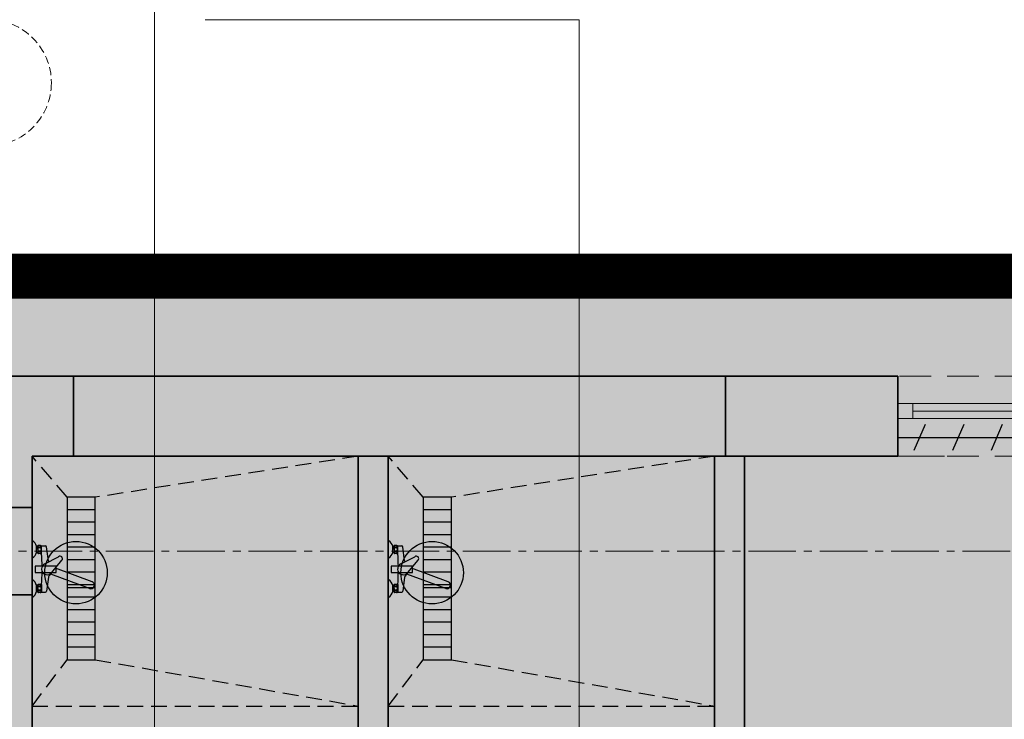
# Model space of a CAD drawing. Header units: millimetres. Extents: x -9409 to -3369, y -15007 to -6597.
# Tile 36 of 132: x -8860 to -8466, y -11678 to -11398. Entities that reach past the tile are written whole.
import ezdxf

# ---------------------------------------------------------------- set-up
doc = ezdxf.new("R2010")
doc.units = ezdxf.units.MM
for name, pattern in [('ACAD_ISO02W100', [15, 12, -3]), ('CACHE2', [4.7625, 3.175, -1.5875]), ('CENTER2', [28.575, 19.05, -3.175, 3.175, -3.175]), ('CONTINU', [0]), ('DASHED', [19.05, 12.7, -6.35]), ('DASHED2', [0.375, 0.25, -0.125]), ('HIDDEN2', [4.7625, 3.175, -1.5875]), ('TRATTEGGIATA2', [9.525, 6.35, -3.175])]:
    doc.linetypes.add(name, pattern=pattern)
for name, color, linetype, lineweight, true_color in [('_rolety', 7, 'Continuous', 25, 0x21dec2), ('SQ_STOLARKA ISTNIEJĄCA', 7, 'Continuous', 9, 0x575757), ('SQ_Widok', 7, 'DASHED', 15, 0x474747)]:
    doc.layers.add(name, color=color, linetype=linetype, lineweight=lineweight, true_color=true_color)
for name, color, linetype, lineweight in [('A-AREA-____-IDEN', 81, 'Continuous', 5), ('SQ_HATCH', 140, 'Continuous', 13), ('SQ_ISTN.Ściany', 140, 'Continuous', 35), ('SQ_Osie', 220, 'CENTER2', 9), ('SQ_PROJ.Ściany', 7, 'Continuous', 35), ('SQ_TECHNOLOGIA', 251, 'Continuous', 9), ('SQ_ZAKRES_OPRACOWANIA', 7, 'ACAD_ISO02W100', 20), ('WYPOSAŻENIE WBUDOWANE', 11, 'Continuous', 25)]:
    doc.layers.add(name, color=color, linetype=linetype, lineweight=lineweight)

# ---------------------------------------------------------------- blocks, each defined once
blk = doc.blocks.new('osie bud A')
at = {"layer": 'SQ_ISTN.Ściany', "lineweight": 5}
h = blk.add_hatch(dxfattribs=at)
h.set_pattern_fill('JIS_STN_1E', color=256, scale=10)
h.set_pattern_definition([(45, (46210.293, 23121.439), (-7.071068, 7.071068), []), (45, (46217.343, 23121.439), (-7.071068, 7.071068), [10, -5])])
h.paths.add_polyline_path([(25436.8, 18313.95), (25471.8, 18313.95), (25471.8, 18278.95), (25436.8, 18278.95)])
h.paths.add_polyline_path([(25436.8, 18613.95), (25471.8, 18613.95), (25471.8, 18578.95), (25436.8, 18578.95)])
h.paths.add_polyline_path([(25436.8, 19153.95), (25471.8, 19153.95), (25471.8, 19118.95), (25436.8, 19118.95)])
h.paths.add_polyline_path([(24776.8, 19153.95), (24811.8, 19153.95), (24811.8, 19118.95), (24776.8, 19118.95)])
h.paths.add_polyline_path([(24116.8, 19153.95), (24151.8, 19153.95), (24151.8, 19118.95), (24116.8, 19118.95)])
h.paths.add_polyline_path([(23456.8, 19153.95), (23491.8, 19153.95), (23491.8, 19118.95), (23456.8, 19118.95)])
h.paths.add_polyline_path([(23456.8, 18613.95), (23491.8, 18613.95), (23491.8, 18578.95), (23456.8, 18578.95)])
h.paths.add_polyline_path([(23456.8, 18313.95), (23491.8, 18313.95), (23491.8, 18278.95), (23456.8, 18278.95)])
h.paths.add_polyline_path([(23456.8, 17776.95), (23491.8, 17776.95), (23491.8, 17741.95), (23456.8, 17741.95)])
h.paths.add_polyline_path([(24116.8, 17776.95), (24151.8, 17776.95), (24151.8, 17741.95), (24116.8, 17741.95)])
h.paths.add_polyline_path([(24776.8, 17776.95), (24811.8, 17776.95), (24811.8, 17741.95), (24776.8, 17741.95)])
h.paths.add_polyline_path([(25436.8, 17776.95), (25471.8, 17776.95), (25471.8, 17741.95), (25436.8, 17741.95)])
h.paths.add_polyline_path([(24776.8, 18313.95), (24811.8, 18313.95), (24811.8, 18278.95), (24776.8, 18278.95)])
h.paths.add_polyline_path([(24776.8, 18613.95), (24811.8, 18613.95), (24811.8, 18578.95), (24776.8, 18578.95)])
h.paths.add_polyline_path([(24116.8, 18613.95), (24151.8, 18613.95), (24151.8, 18578.95), (24116.8, 18578.95)])
h.paths.add_polyline_path([(23156.8, 18313.95), (23191.8, 18313.95), (23191.8, 18278.95), (23156.8, 18278.95)])
h.paths.add_polyline_path([(24116.8, 18313.95), (24151.8, 18313.95), (24151.8, 18278.95), (24116.8, 18278.95)])
at = {"layer": 'SQ_ISTN.Ściany'}
blk.add_lwpolyline([(25436.8, 17776.95), (25471.8, 17776.95), (25471.8, 17741.95), (25436.8, 17741.95)], close=True, dxfattribs=at)
at = {"layer": 'SQ_Osie'}
blk.add_line((22587.87, 17759.45), (25598.18, 17759.45), dxfattribs=at)
at = {"layer": 'SQ_Osie', "linetype": 'ByBlock'}
blk.add_circle((25454.3, 17572.07), 25.25, dxfattribs=at)
blk = doc.blocks.new('stan projektowany')
at = {"layer": 'SQ_HATCH'}
h = blk.add_hatch(dxfattribs=at)
h.set_pattern_fill('ANGLE')
h.set_pattern_definition([(0, (-10464.962, 6233.929), (0, 6.985), [5.08, -1.905]), (90, (-10464.962, 6233.929), (-6.985, 4e-16), [5.08, -1.905])])
h.paths.add_polyline_path([(-15233.14, 8198.65), (-15198.14, 8198.65), (-15176.65, 8198.65), (-15176.65, 8216.15), (-15144.65, 8216.15), (-15144.65, 8147.15), (-15144.65, 7886.15), (-15144.65, 7837.15), (-15144.65, 7734.77), (-15104.65, 7734.77), (-15104.65, 10535.59), (-15737.65, 10535.59), (-15737.65, 10615.59), (-15789.65, 10615.59), (-16075.65, 10615.59), (-16075.65, 9587.27), (-16120.11, 9587.27), (-16120.11, 9436.61), (-16071.65, 9436.61), (-16071.65, 9307.59), (-16259.65, 9307.59), (-16259.65, 8898.65), (-16704.65, 8898.65), (-16704.65, 7768.15), (-16704.65, 7751.82), (-16685.57, 7751.82), (-16685.57, 7130.61), (-16718.15, 7131.63), (-16718.15, 7178.15), (-16999.65, 7178.15), (-16999.65, 7808.15), (-19394.65, 7808.15), (-19394.65, 6211.23), (-19462.48, 6211.23), (-19462.48, 5925.46), (-18509.26, 5925.46), (-18509.26, 6211.23), (-17103.03, 6223.02), (-17103.03, 5881.49), (-15104.65, 5873.27), (-15104.65, 7734.77), (-15144.65, 7734.77), (-15144.65, 7707.15), (-15176.65, 7707.15), (-15176.65, 7706.65), (-15176.65, 7706.65), (-15259.89, 7706.65), (-15259.87, 7706.75), (-15259.87, 7707.15), (-15292.71, 7707.15), (-15292.71, 7696.65), (-15292.7, 7696.65), (-15292.71, 7706.65), (-15297.71, 7706.65), (-15297.7, 7699.45, 0.414214), (-15297.4, 7699.15), (-15296.5, 7699.15, -0.414214), (-15296.2, 7698.85), (-15296.2, 7696.95, 0.527766), (-15295.86, 7696.59, -0.450501), (-15295.27, 7696.07, -0.414104), (-15295.79, 7695.54), (-15295.07, 7695.5), (-15295.79, 7695.54, -0.414323), (-15296.32, 7696.07, -0.409171), (-15295.87, 7696.65, -0.450389), (-15296.2, 7696.95), (-15296.2, 7698.85, 0.414214), (-15296.5, 7699.15), (-15297.4, 7699.15, -0.414214), (-15297.7, 7699.45), (-15297.71, 7706.65), (-15292.71, 7706.65), (-15292.71, 7707.15), (-15259.87, 7707.15), (-15259.87, 7734.77), (-15473.3, 7734.77), (-15473.3, 7771.14, -0.414214), (-15477.3, 7775.14, -1), (-15469.3, 7775.14, -0.414214), (-15473.3, 7771.14), (-15473.3, 7749.3), (-15457.7, 7749.3), (-15457.7, 7760.15), (-15457.96, 7760.19), (-15457.96, 7773.87), (-15457.96, 7787.54), (-15457.7, 7799.3), (-15457.7, 7787.58), (-15431.62, 7791.36, -0.038172), (-15427.99, 7791.64, -0.032853), (-15424.84, 7791.44, -0.057631), (-15419.72, 7790.17, -0.057695), (-15415.53, 7788.02, -0.068919), (-15411.87, 7784.77, -0.070278), (-15409.44, 7780.92, -0.066142), (-15408.18, 7776.69, -0.045653), (-15407.94, 7773.2, -0.032968), (-15408.15, 7770.68, -0.068737), (-15409.44, 7766.28, -0.070278), (-15411.87, 7762.43, -0.068919), (-15415.53, 7759.18, -0.057695), (-15419.72, 7757.03, -0.057631), (-15424.84, 7755.76, -0.032853), (-15427.99, 7755.56, -0.033182), (-15431.15, 7755.77), (-15457.7, 7760.15), (-15457.7, 7749.3), (-15473.3, 7749.3), (-15473.3, 7734.77), (-15259.87, 7734.77), (-15259.87, 7837.15), (-15259.9, 7837.15), (-15259.87, 7837.13), (-15176.65, 7837.15), (-15176.65, 7734.77), (-15144.65, 7734.77), (-15144.65, 7837.15), (-15144.65, 7886.15), (-15176.65, 7886.15), (-15176.65, 8147.15), (-15176.65, 8163.65), (-15198.14, 8163.65), (-15233.14, 8163.65)])
at = {"layer": 'SQ_HATCH', "linetype": 'ByBlock', "true_color": 0x939598}
for points in [[(-19042.11, 7768.15), (-19303.11, 7768.15), (-19303.11, 7736.15), (-19046.52, 7736.15), (-19046.52, 7736.15), (-19042.11, 7736.15)], [(-19172.16, 7398.45), (-19177.1, 7398.45), (-19177.1, 7736.15), (-19189.11, 7736.15), (-19189.11, 7398.45), (-19194.17, 7398.45), (-19194.17, 7386.45), (-19172.16, 7386.45)], [(-19034.52, 7736.15), (-19034.52, 7390.95), (-18998.1, 7390.95), (-18998.1, 7378.94), (-19034.52, 7378.95), (-19034.52, 7348.15), (-19046.52, 7348.15), (-19046.52, 7386.48), (-19072.16, 7386.48), (-19072.16, 7398.48), (-19046.52, 7398.48), (-19046.52, 7736.15)]]:
    blk.add_hatch(color=252, dxfattribs=at).paths.add_polyline_path(points)
at = {"layer": 'SQ_ISTN.Ściany'}
for p, q in [((-19303.11, 7768.15), (-19372.11, 7768.15)), ((-19155.26, 7768.15), (-19155.26, 7768.15)), ((-19143.26, 7768.15), (-19143.26, 7768.15)), ((-18973.11, 7736.15), (-18973.11, 7768.15)), ((-19303.11, 7736.15), (-19319.65, 7736.15)), ((-19319.65, 7736.15), (-19319.65, 7178.65)), ((-18973.11, 7736.15), (-19046.52, 7736.15))]:
    blk.add_line(p, q, dxfattribs=at)
blk.add_lwpolyline([(-18973.11, 7768.15), (-19042.11, 7768.15)], dxfattribs=at)
at = {"layer": 'SQ_PROJ.Ściany'}
for p, q in [((-19189.11, 7398.45), (-19189.11, 7736.15)), ((-19177.1, 7398.45), (-19177.1, 7736.15))]:
    blk.add_line(p, q, dxfattribs=at)
blk.add_lwpolyline([(-19042.11, 7736.15), (-19303.11, 7736.15), (-19303.11, 7768.15), (-19042.11, 7768.15)], close=True, dxfattribs=at)
blk.add_lwpolyline([(-19034.52, 7736.15), (-19034.52, 7390.95), (-18998.1, 7390.95), (-18998.1, 7378.94), (-19034.52, 7378.95), (-19034.52, 7348.15), (-19046.52, 7348.15), (-19046.52, 7386.48), (-19072.16, 7386.48), (-19072.16, 7398.48), (-19046.52, 7398.48), (-19046.52, 7736.15), (-19034.52, 7736.15)], dxfattribs=at)
at = {"layer": 'SQ_STOLARKA ISTNIEJĄCA', "lineweight": 13}
for p, q in [((-18967.11, 7757.15), (-18718.11, 7757.15)), ((-18967.11, 7754.15), (-18718.11, 7754.15)), ((-18967.11, 7751.15), (-18718.11, 7751.15))]:
    blk.add_line(p, q, dxfattribs=at)
blk.add_lwpolyline([(-18967.11, 7757.15), (-18967.11, 7751.15), (-18973.11, 7751.15), (-18973.11, 7757.15)], close=True, dxfattribs=at)
at = {"layer": 'SQ_Widok'}
for points in [[(-18712.11, 7768.15), (-18973.11, 7768.15)], [(-18712.11, 7736.15), (-18973.11, 7736.15)]]:
    blk.add_lwpolyline(points, dxfattribs=at)
at = {"layer": 'SQ_ZAKRES_OPRACOWANIA', "color": 251, "linetype": 'DASHED2', "ltscale": 100, "true_color": 0x636466, "const_width": 18}
blk.add_lwpolyline([(-15104.65, 10541.71), (-15104.65, 7946.16), (-14458.39, 7942.46), (-14458.39, 5881.49), (-17103.03, 5881.49), (-17103.03, 6223.02), (-18509.26, 6211.23), (-18509.26, 5925.46), (-19462.48, 5925.46), (-19462.48, 6211.23), (-19394.65, 6211.23), (-19394.65, 7808.15), (-16999.65, 7808.15), (-16999.65, 7178.15), (-16704.65, 7178.15), (-16704.65, 7768.15), (-16704.65, 8898.65), (-16259.65, 8898.65), (-16259.65, 9307.59), (-16071.65, 9307.59), (-16071.65, 9436.61)], dxfattribs=at)
at = {"layer": 'SQ_Osie', "linetype": 'CACHE2', "ltscale": 5, "rotation": 180}
blk.add_blockref('osie bud A', (6117.15, 25457.6), dxfattribs=at)
blk = doc.blocks.new('*U214')
at = {"layer": '_rolety', "linetype": 'CONTINU', "lineweight": 25, "ltscale": 0.8}
blk.add_lwpolyline([(2.88, -5.15), (7.32, 5.15)], dxfattribs=at)
blk = doc.blocks.new('*U215')
at = {"layer": '_rolety', "color": 0, "linetype": 'ByBlock', "lineweight": -2, "transparency": 16777216, "rotation": 270}
for p in [(-6866.07, -11540.43), (-6866.07, -11555.88), (-6866.07, -11571.33), (-6866.07, -11586.79), (-6866.07, -11602.24), (-6866.07, -11617.69), (-6866.07, -11633.15), (-6866.07, -11648.6), (-6866.07, -11664.05), (-6866.07, -11679.5), (-6866.07, -11694.96), (-6866.07, -11710.41), (-6866.07, -11725.86), (-6866.07, -11741.32), (-6866.07, -11756.77), (-6866.07, -11772.22), (-6866.07, -11787.67)]:
    blk.add_blockref('*U214', p, dxfattribs=at)

msp = doc.modelspace()

# ---------------------------------------------------------------- hatches: boundary and pattern name
at = {"layer": 'SQ_HATCH'}
h = msp.add_hatch(dxfattribs=at)
h.set_pattern_fill('ANGLE')
h.set_pattern_definition([(0, (0, -13074.651), (0, 6.985), [5.08, -1.905]), (90, (0, -13074.651), (-6.985, 4e-16), [5.08, -1.905])])
h.paths.add_polyline_path([(-4768.17, -11109.93), (-4733.17, -11109.93), (-4711.69, -11109.93), (-4711.69, -11092.43), (-4679.69, -11092.43), (-4679.69, -11161.43), (-4679.69, -11422.43), (-4679.69, -11471.43), (-4679.69, -11573.81), (-4639.69, -11573.81), (-4639.69, -8772.99), (-5272.69, -8772.99), (-5272.69, -8692.99), (-5324.69, -8692.99), (-5610.69, -8692.99), (-5610.69, -9721.31), (-5655.15, -9721.31), (-5655.15, -9871.97), (-5606.69, -9871.97), (-5606.69, -10000.99), (-5794.69, -10000.99), (-5794.69, -10409.93), (-6239.69, -10409.93), (-6239.69, -11540.43), (-6239.69, -11556.76), (-6220.6, -11556.76), (-6220.6, -12177.97), (-6253.19, -12176.95), (-6253.19, -12130.43), (-6534.69, -12130.43), (-6534.69, -11500.43), (-8929.69, -11500.43), (-8929.69, -13097.35), (-8997.52, -13097.35), (-8997.52, -13383.12), (-8044.3, -13383.12), (-8044.3, -13097.35), (-6638.07, -13085.56), (-6638.07, -13427.09), (-4639.69, -13435.31), (-4639.69, -11573.81), (-4679.69, -11573.81), (-4679.69, -11601.43), (-4711.69, -11601.43), (-4711.69, -11601.93), (-4711.69, -11601.93), (-4794.93, -11601.93), (-4794.91, -11601.83), (-4794.91, -11601.43), (-4827.74, -11601.43), (-4827.74, -11611.93), (-4827.74, -11611.93), (-4827.74, -11601.93), (-4832.74, -11601.93), (-4832.74, -11609.13, 0.414214), (-4832.44, -11609.43), (-4831.54, -11609.43, -0.414214), (-4831.24, -11609.73), (-4831.24, -11611.63, 0.527766), (-4830.9, -11611.99, -0.450501), (-4830.3, -11612.51, -0.414104), (-4830.83, -11613.04), (-4830.11, -11613.08), (-4830.83, -11613.04, -0.414323), (-4831.36, -11612.51, -0.409171), (-4830.9, -11611.93, -0.450389), (-4831.24, -11611.63), (-4831.24, -11609.73, 0.414214), (-4831.54, -11609.43), (-4832.44, -11609.43, -0.414214), (-4832.74, -11609.13), (-4832.74, -11601.93), (-4827.74, -11601.93), (-4827.74, -11601.43), (-4794.91, -11601.43), (-4794.91, -11573.81), (-5008.34, -11573.81), (-5008.34, -11537.44, -0.414214), (-5012.34, -11533.44, -1), (-5004.34, -11533.44, -0.414214), (-5008.34, -11537.44), (-5008.34, -11559.28), (-4992.74, -11559.28), (-4992.74, -11548.43), (-4992.99, -11548.39), (-4992.99, -11534.71), (-4992.99, -11521.04), (-4992.74, -11509.28), (-4992.74, -11521), (-4966.66, -11517.22, -0.038172), (-4963.03, -11516.94, -0.032853), (-4959.88, -11517.14, -0.057631), (-4954.76, -11518.41, -0.057695), (-4950.57, -11520.56, -0.068919), (-4946.91, -11523.81, -0.070278), (-4944.47, -11527.66, -0.066142), (-4943.21, -11531.89, -0.045653), (-4942.98, -11535.38, -0.032968), (-4943.19, -11537.9, -0.068737), (-4944.47, -11542.3, -0.070278), (-4946.91, -11546.15, -0.068919), (-4950.57, -11549.4, -0.057695), (-4954.76, -11551.55, -0.057631), (-4959.88, -11552.82, -0.032853), (-4963.03, -11553.02, -0.033182), (-4966.19, -11552.81), (-4992.74, -11548.43), (-4992.74, -11559.28), (-5008.34, -11559.28), (-5008.34, -11573.81), (-4794.91, -11573.81), (-4794.91, -11471.43), (-4794.93, -11471.43), (-4794.91, -11471.45), (-4711.69, -11471.43), (-4711.69, -11573.81), (-4679.69, -11573.81), (-4679.69, -11471.43), (-4679.69, -11422.43), (-4711.69, -11422.43), (-4711.69, -11161.43), (-4711.69, -11144.93), (-4733.17, -11144.93), (-4768.17, -11144.93)])

# ---------------------------------------------------------------- linework, layer by layer
at = {"layer": '_rolety', "linetype": 'CONTINU', "lineweight": 25, "ltscale": 0.8}
msp.add_lwpolyline([(-8508.15, -11564.96), (-8247.15, -11564.96)], dxfattribs=at)
at = {"layer": 'A-AREA-____-IDEN'}
for p, q in [((-8805.65, -12093.59), (-8805.65, -10902.34)), ((-8785.4, -11397.8), (-8635.76, -11397.8)), ((-8635.76, -11397.8), (-8635.76, -11859.31))]:
    msp.add_line(p, q, dxfattribs=at)
at = {"layer": 'SQ_TECHNOLOGIA', "linetype": 'HIDDEN2', "ltscale": 3}
msp.add_line((-8527.56, -11572.43), (-8487.56, -11572.43), dxfattribs=at)
at = {"layer": 'WYPOSAŻENIE WBUDOWANE', "linetype": 'TRATTEGGIATA2'}
for p, q in [((-8840.65, -11588.89), (-8854.69, -11572.42)), ((-8724.11, -11572.42), (-8829.4, -11588.89)), ((-8698.1, -11588.89), (-8712.14, -11572.42)), ((-8581.56, -11572.42), (-8686.85, -11588.89)), ((-8854.69, -11672.42), (-8840.65, -11653.89)), ((-8829.4, -11653.89), (-8724.11, -11672.42)), ((-8712.14, -11672.42), (-8698.1, -11653.89)), ((-8686.85, -11653.89), (-8581.56, -11672.42))]:
    msp.add_line(p, q, dxfattribs=at)
at = {"layer": 'WYPOSAŻENIE WBUDOWANE', "linetype": 'ByBlock'}
for p, q in [((-8829.4, -11588.89), (-8840.65, -11588.89)), ((-8686.85, -11588.89), (-8698.1, -11588.89)), ((-8829.4, -11593.89), (-8840.65, -11593.89)), ((-8686.85, -11593.89), (-8698.1, -11593.89)), ((-8829.4, -11598.89), (-8840.65, -11598.89)), ((-8686.85, -11598.89), (-8698.1, -11598.89)), ((-8829.4, -11603.89), (-8840.65, -11603.89)), ((-8829.4, -11603.89), (-8840.65, -11603.89)), ((-8686.85, -11603.89), (-8698.1, -11603.89)), ((-8686.85, -11603.89), (-8698.1, -11603.89)), ((-8852.37, -11608.47), (-8852.89, -11608.47)), ((-8852.89, -11611.11), (-8852.89, -11608.47)), ((-8852.89, -11608.54), (-8852.37, -11608.54)), ((-8852.37, -11609.79), (-8852.37, -11608.29)), ((-8852.37, -11608.47), (-8852.37, -11609.79)), ((-8851.27, -11608.14), (-8852.14, -11608.14)), ((-8851.37, -11608.83), (-8852.14, -11608.83)), ((-8851.37, -11609.1), (-8852.14, -11609.1)), ((-8850.85, -11608.35), (-8849.25, -11608.35)), ((-8850.85, -11611.45), (-8850.85, -11608.35)), ((-8848.15, -11614.26), (-8848.85, -11608.71)), ((-8829.4, -11608.89), (-8840.65, -11608.89)), ((-8709.82, -11608.47), (-8710.34, -11608.47)), ((-8710.34, -11611.11), (-8710.34, -11608.47)), ((-8710.34, -11608.54), (-8709.82, -11608.54)), ((-8709.82, -11609.79), (-8709.82, -11608.29)), ((-8709.82, -11608.47), (-8709.82, -11609.79)), ((-8708.72, -11608.14), (-8709.58, -11608.14)), ((-8708.82, -11608.83), (-8709.58, -11608.83)), ((-8708.82, -11609.1), (-8709.58, -11609.1)), ((-8708.3, -11608.35), (-8706.7, -11608.35)), ((-8708.3, -11611.45), (-8708.3, -11608.35)), ((-8705.6, -11614.26), (-8706.29, -11608.71)), ((-8686.85, -11608.89), (-8698.1, -11608.89)), ((-8852.89, -11611.03), (-8852.37, -11611.03)), ((-8852.37, -11611.11), (-8852.89, -11611.11)), ((-8852.37, -11609.79), (-8852.37, -11611.29)), ((-8851.37, -11610.47), (-8852.14, -11610.47)), ((-8851.37, -11610.74), (-8852.14, -11610.74)), ((-8851.27, -11611.43), (-8852.14, -11611.43)), ((-8849.63, -11615.55), (-8844.07, -11612.69)), ((-8710.34, -11611.03), (-8709.82, -11611.03)), ((-8709.82, -11611.11), (-8710.34, -11611.11)), ((-8709.82, -11609.79), (-8709.82, -11611.29)), ((-8708.82, -11610.47), (-8709.58, -11610.47)), ((-8708.82, -11610.74), (-8709.58, -11610.74)), ((-8708.72, -11611.43), (-8709.58, -11611.43)), ((-8707.08, -11615.55), (-8701.52, -11612.69)), ((-8846.78, -11618.99), (-8842.74, -11614.08)), ((-8829.4, -11613.89), (-8840.65, -11613.89)), ((-8704.23, -11618.99), (-8700.19, -11614.08)), ((-8686.85, -11613.89), (-8698.1, -11613.89)), ((-8848.15, -11620.92), (-8848.85, -11626.48)), ((-8831.68, -11625.39), (-8847.21, -11619.63)), ((-8830.68, -11622.71), (-8845.36, -11617.27)), ((-8829.4, -11618.89), (-8840.65, -11618.89)), ((-8829.4, -11618.89), (-8840.65, -11618.89)), ((-8705.6, -11620.92), (-8706.29, -11626.48)), ((-8689.13, -11625.39), (-8704.65, -11619.63)), ((-8688.13, -11622.71), (-8702.81, -11617.27)), ((-8686.85, -11618.89), (-8698.1, -11618.89)), ((-8686.85, -11618.89), (-8698.1, -11618.89)), ((-8852.37, -11624.07), (-8852.89, -11624.07)), ((-8852.89, -11626.72), (-8852.89, -11624.08)), ((-8852.89, -11624.15), (-8852.37, -11624.15)), ((-8852.37, -11625.39), (-8852.37, -11623.89)), ((-8851.27, -11623.75), (-8852.14, -11623.75)), ((-8851.37, -11624.44), (-8852.14, -11624.44)), ((-8851.37, -11624.71), (-8852.14, -11624.71)), ((-8850.85, -11623.73), (-8850.85, -11626.83)), ((-8829.4, -11623.89), (-8840.65, -11623.89)), ((-8709.82, -11624.07), (-8710.34, -11624.07)), ((-8710.34, -11626.72), (-8710.34, -11624.08)), ((-8710.34, -11624.15), (-8709.82, -11624.15)), ((-8709.82, -11625.39), (-8709.82, -11623.89)), ((-8708.72, -11623.75), (-8709.58, -11623.75)), ((-8708.82, -11624.44), (-8709.58, -11624.44)), ((-8708.82, -11624.71), (-8709.58, -11624.71)), ((-8708.3, -11623.73), (-8708.3, -11626.83)), ((-8686.85, -11623.89), (-8698.1, -11623.89)), ((-8852.89, -11626.64), (-8852.37, -11626.64)), ((-8852.37, -11626.71), (-8852.89, -11626.71)), ((-8852.37, -11626.71), (-8852.37, -11625.39)), ((-8852.37, -11625.39), (-8852.37, -11626.89)), ((-8851.37, -11626.08), (-8852.14, -11626.08)), ((-8851.37, -11626.35), (-8852.14, -11626.35)), ((-8851.27, -11627.04), (-8852.14, -11627.04)), ((-8850.85, -11626.83), (-8849.25, -11626.83)), ((-8829.4, -11625.13), (-8840.65, -11625.13)), ((-8710.34, -11626.64), (-8709.82, -11626.64)), ((-8709.82, -11626.71), (-8710.34, -11626.71)), ((-8709.82, -11626.71), (-8709.82, -11625.39)), ((-8709.82, -11625.39), (-8709.82, -11626.89)), ((-8708.82, -11626.08), (-8709.58, -11626.08)), ((-8708.82, -11626.35), (-8709.58, -11626.35)), ((-8708.72, -11627.04), (-8709.58, -11627.04)), ((-8708.3, -11626.83), (-8706.7, -11626.83)), ((-8686.85, -11625.13), (-8698.1, -11625.13)), ((-8829.4, -11628.89), (-8840.65, -11628.89)), ((-8686.85, -11628.89), (-8698.1, -11628.89)), ((-8829.4, -11633.89), (-8840.65, -11633.89)), ((-8686.85, -11633.89), (-8698.1, -11633.89)), ((-8829.4, -11638.89), (-8840.65, -11638.89)), ((-8686.85, -11638.89), (-8698.1, -11638.89)), ((-8829.4, -11643.89), (-8840.65, -11643.89)), ((-8686.85, -11643.89), (-8698.1, -11643.89)), ((-8829.4, -11648.89), (-8840.65, -11648.89)), ((-8686.85, -11648.89), (-8698.1, -11648.89))]:
    msp.add_line(p, q, dxfattribs=at)
at = {"layer": 'WYPOSAŻENIE WBUDOWANE', "linetype": 'TRATTEGGIATA2'}
for points in [[(-8724.11, -11672.42), (-8724.11, -11572.42), (-8854.69, -11572.42), (-8854.69, -11672.42)], [(-8581.56, -11672.42), (-8581.56, -11572.42), (-8712.14, -11572.42), (-8712.14, -11672.42)]]:
    msp.add_lwpolyline(points, close=True, dxfattribs=at)
at = {"layer": 'WYPOSAŻENIE WBUDOWANE', "linetype": 'ByBlock'}
for points in [[(-8829.4, -11588.89), (-8840.65, -11588.89), (-8840.65, -11653.89), (-8829.4, -11653.89)], [(-8686.85, -11588.89), (-8698.1, -11588.89), (-8698.1, -11653.89), (-8686.85, -11653.89)], [(-8844.97, -11619), (-8844.97, -11616.41), (-8853.45, -11616.41), (-8853.45, -11619)], [(-8702.42, -11619), (-8702.42, -11616.41), (-8710.9, -11616.41), (-8710.9, -11619)]]:
    msp.add_lwpolyline(points, close=True, dxfattribs=at)
for points in [[(-8852.37, -11609.79, -0.035258), (-8852.35, -11609.51, -0.047311), (-8852.3, -11609.3, -0.090494), (-8852.21, -11609.13, -0.223547), (-8852.14, -11609.1, -0.223547)], [(-8851.37, -11608.14, -0.09693), (-8851.24, -11608.17, -0.097831), (-8851.12, -11608.24, -0.099132), (-8851.05, -11608.36, -0.100073), (-8851.02, -11608.49, -0.100073), (-8851.05, -11608.62, -0.099132), (-8851.12, -11608.73, -0.097831), (-8851.24, -11608.81, -0.09693), (-8851.37, -11608.83, -0.09693)], [(-8851.37, -11609.1, -0.17248), (-8851.25, -11609.14, -0.104596), (-8851.12, -11609.3, -0.065841), (-8851.05, -11609.51, -0.051983), (-8851.02, -11609.79, -0.051983)], [(-8709.82, -11609.79, -0.035258), (-8709.8, -11609.51, -0.047311), (-8709.75, -11609.3, -0.090494), (-8709.66, -11609.13, -0.223547), (-8709.58, -11609.1, -0.223547)], [(-8708.82, -11608.14, -0.09693), (-8708.68, -11608.17, -0.097831), (-8708.57, -11608.24, -0.099132), (-8708.5, -11608.36, -0.100073), (-8708.47, -11608.49, -0.100073), (-8708.5, -11608.62, -0.099132), (-8708.57, -11608.73, -0.097831), (-8708.68, -11608.81, -0.09693), (-8708.82, -11608.83, -0.09693)], [(-8708.82, -11609.1, -0.17248), (-8708.7, -11609.14, -0.104596), (-8708.57, -11609.3, -0.065841), (-8708.5, -11609.51, -0.051983), (-8708.47, -11609.79, -0.051983)], [(-8852.37, -11609.79, 0.035258), (-8852.35, -11610.07, 0.047311), (-8852.3, -11610.27, 0.090494), (-8852.21, -11610.44, 0.223547), (-8852.14, -11610.47, 0.223547)], [(-8851.37, -11610.47, 0.17248), (-8851.25, -11610.43, 0.104596), (-8851.12, -11610.27, 0.065841), (-8851.05, -11610.07, 0.051983), (-8851.02, -11609.79, 0.051983)], [(-8851.37, -11611.43, 0.09693), (-8851.24, -11611.4, 0.097831), (-8851.12, -11611.33, 0.099132), (-8851.05, -11611.22, 0.100073), (-8851.02, -11611.09, 0.100073), (-8851.05, -11610.96, 0.099132), (-8851.12, -11610.84, 0.097831), (-8851.24, -11610.77, 0.09693), (-8851.37, -11610.74, 0.09693)], [(-8709.82, -11609.79, 0.035258), (-8709.8, -11610.07, 0.047311), (-8709.75, -11610.27, 0.090494), (-8709.66, -11610.44, 0.223547), (-8709.58, -11610.47, 0.223547)], [(-8708.82, -11610.47, 0.17248), (-8708.7, -11610.43, 0.104596), (-8708.57, -11610.27, 0.065841), (-8708.5, -11610.07, 0.051983), (-8708.47, -11609.79, 0.051983)], [(-8708.82, -11611.43, 0.09693), (-8708.68, -11611.4, 0.097831), (-8708.57, -11611.33, 0.099132), (-8708.5, -11611.22, 0.100073), (-8708.47, -11611.09, 0.100073), (-8708.5, -11610.96, 0.099132), (-8708.57, -11610.84, 0.097831), (-8708.68, -11610.77, 0.09693), (-8708.82, -11610.74, 0.09693)], [(-8852.37, -11625.39, -0.035258), (-8852.35, -11625.11, -0.047311), (-8852.3, -11624.91, -0.090494), (-8852.21, -11624.74, -0.223547), (-8852.14, -11624.71, -0.223547)], [(-8851.37, -11623.75, -0.09693), (-8851.24, -11623.78, -0.097831), (-8851.12, -11623.85, -0.099132), (-8851.05, -11623.96, -0.100073), (-8851.02, -11624.09, -0.100073), (-8851.05, -11624.23, -0.099132), (-8851.12, -11624.34, -0.097831), (-8851.24, -11624.41, -0.09693), (-8851.37, -11624.44, -0.09693)], [(-8851.37, -11624.71, -0.17248), (-8851.25, -11624.75, -0.104596), (-8851.12, -11624.91, -0.065841), (-8851.05, -11625.12, -0.051983), (-8851.02, -11625.39, -0.051983)], [(-8709.82, -11625.39, -0.035258), (-8709.8, -11625.11, -0.047311), (-8709.75, -11624.91, -0.090494), (-8709.66, -11624.74, -0.223547), (-8709.58, -11624.71, -0.223547)], [(-8708.82, -11623.75, -0.09693), (-8708.68, -11623.78, -0.097831), (-8708.57, -11623.85, -0.099132), (-8708.5, -11623.96, -0.100073), (-8708.47, -11624.09, -0.100073), (-8708.5, -11624.23, -0.099132), (-8708.57, -11624.34, -0.097831), (-8708.68, -11624.41, -0.09693), (-8708.82, -11624.44, -0.09693)], [(-8708.82, -11624.71, -0.17248), (-8708.7, -11624.75, -0.104596), (-8708.57, -11624.91, -0.065841), (-8708.5, -11625.12, -0.051983), (-8708.47, -11625.39, -0.051983)], [(-8852.37, -11625.39, 0.035258), (-8852.35, -11625.68, 0.047311), (-8852.3, -11625.88, 0.090494), (-8852.21, -11626.05, 0.223547), (-8852.14, -11626.08, 0.223547)], [(-8851.37, -11626.08, 0.17248), (-8851.25, -11626.04, 0.104596), (-8851.12, -11625.88, 0.065841), (-8851.05, -11625.67, 0.051983), (-8851.02, -11625.39, 0.051983)], [(-8851.37, -11627.04, 0.09693), (-8851.24, -11627.01, 0.097831), (-8851.12, -11626.94, 0.099132), (-8851.05, -11626.82, 0.100073), (-8851.02, -11626.69, 0.100073), (-8851.05, -11626.56, 0.099132), (-8851.12, -11626.45, 0.097831), (-8851.24, -11626.38, 0.09693), (-8851.37, -11626.35, 0.09693)], [(-8709.82, -11625.39, 0.035258), (-8709.8, -11625.68, 0.047311), (-8709.75, -11625.88, 0.090494), (-8709.66, -11626.05, 0.223547), (-8709.58, -11626.08, 0.223547)], [(-8708.82, -11626.08, 0.17248), (-8708.7, -11626.04, 0.104596), (-8708.57, -11625.88, 0.065841), (-8708.5, -11625.67, 0.051983), (-8708.47, -11625.39, 0.051983)], [(-8708.82, -11627.04, 0.09693), (-8708.68, -11627.01, 0.097831), (-8708.57, -11626.94, 0.099132), (-8708.5, -11626.82, 0.100073), (-8708.47, -11626.69, 0.100073), (-8708.5, -11626.56, 0.099132), (-8708.57, -11626.45, 0.097831), (-8708.68, -11626.38, 0.09693), (-8708.82, -11626.35, 0.09693)]]:
    msp.add_lwpolyline(points, format="xyb", dxfattribs=at)
for centre in [(-8837.12, -11619.08), (-8694.57, -11619.08)]:
    msp.add_circle(centre, 12.5, dxfattribs=at)
for centre, radius, start, end in [((-8856.16, -11609.2), 3.36, 12.6241, 60.1867), ((-8852, -11608.49), 0.369, 111.1598, 248.8392), ((-8852.06, -11608.54), 0.4, 101.0832, 141.3526), ((-8851.27, -11608.54), 0.4, 359.9995, 89.9995), ((-8849.25, -11608.76), 0.406, 7.11, 89.9995), ((-8713.61, -11609.2), 3.36, 12.6241, 60.1867), ((-8709.45, -11608.49), 0.369, 111.1598, 248.8392), ((-8709.51, -11608.54), 0.4, 101.0832, 141.3526), ((-8708.72, -11608.54), 0.4, 359.9995, 89.9995), ((-8706.7, -11608.76), 0.406, 7.11, 89.9995), ((-8856.16, -11610.22), 3.36, 299.8123, 347.3749), ((-8852, -11611.09), 0.369, 111.1598, 248.8392), ((-8852.06, -11611.04), 0.4, 218.6464, 258.9158), ((-8851.27, -11611.03), 0.4, 269.9995, 359.9995), ((-8934.56, -11617.59), 83.93, 0.7032, 4.1922), ((-8843.47, -11613.44), 0.965, 318.5867, 128.9862), ((-8713.61, -11610.22), 3.36, 299.8123, 347.3749), ((-8709.45, -11611.09), 0.369, 111.1598, 248.8392), ((-8709.51, -11611.04), 0.4, 218.6464, 258.9158), ((-8708.72, -11611.03), 0.4, 269.9995, 359.9995), ((-8792, -11617.59), 83.93, 0.7032, 4.1922), ((-8700.91, -11613.44), 0.965, 318.5867, 128.9862), ((-8848.59, -11617.59), 2.29, 117.0399, 179.7604), ((-8846.51, -11613.97), 1.66, 189.9995, 206.4562), ((-8706.04, -11617.59), 2.29, 117.0399, 179.7604), ((-8703.96, -11613.97), 1.66, 189.9995, 206.4562), ((-8850.76, -11617.7), 0.163, 125.6984, 182.8092), ((-8848.59, -11617.59), 2.34, 182.8092, 255.1898), ((-8934.56, -11617.59), 83.93, 355.8067, 359.227), ((-8849.15, -11619.69), 0.163, 255.1898, 312.3005), ((-8848.59, -11617.59), 2.29, 258.2385, 322.3805), ((-8846.93, -11621.04), 1.23, 149.4902, 174.276), ((-8850.45, -11617.2), 4.05, 307.4067, 332.1151), ((-8708.21, -11617.7), 0.163, 125.6984, 182.8092), ((-8706.04, -11617.59), 2.34, 182.8092, 255.1898), ((-8792, -11617.59), 83.93, 355.8067, 359.227), ((-8706.59, -11619.69), 0.163, 255.1898, 312.3005), ((-8706.04, -11617.59), 2.29, 258.2385, 322.3805), ((-8704.38, -11621.04), 1.23, 149.4902, 174.276), ((-8707.9, -11617.2), 4.05, 307.4067, 332.1151), ((-8856.16, -11624.88), 3.36, 12.6241, 60.1867), ((-8852, -11624.09), 0.369, 111.1598, 248.8392), ((-8852.06, -11624.14), 0.4, 101.0832, 141.3526), ((-8851.27, -11624.15), 0.4, 359.9995, 89.9995), ((-8831.18, -11624.05), 1.43, 249.6064, 69.6064), ((-8713.61, -11624.88), 3.36, 12.6241, 60.1867), ((-8709.45, -11624.09), 0.369, 111.1598, 248.8392), ((-8709.51, -11624.14), 0.4, 101.0832, 141.3526), ((-8708.72, -11624.15), 0.4, 359.9995, 89.9995), ((-8688.63, -11624.05), 1.43, 249.6064, 69.6064), ((-8856.16, -11625.91), 3.36, 299.8123, 347.3749), ((-8852, -11626.69), 0.369, 111.1598, 248.8392), ((-8852.06, -11626.64), 0.4, 218.6464, 258.9158), ((-8851.27, -11626.64), 0.4, 269.9995, 359.9995), ((-8849.25, -11626.43), 0.406, 269.9995, 352.889), ((-8713.61, -11625.91), 3.36, 299.8123, 347.3749), ((-8709.45, -11626.69), 0.369, 111.1598, 248.8392), ((-8709.51, -11626.64), 0.4, 218.6464, 258.9158), ((-8708.72, -11626.64), 0.4, 269.9995, 359.9995), ((-8706.7, -11626.43), 0.406, 269.9995, 352.889)]:
    msp.add_arc(centre, radius, start, end, dxfattribs=at)

# ---------------------------------------------------------------- block references
at = {"layer": '_rolety', "lineweight": 30, "rotation": 270}
msp.add_blockref('*U215', (3293.28, -18431.03), dxfattribs=at)
at = {"layer": 'SQ_ISTN.Ściany'}
msp.add_blockref('stan projektowany', (10464.96, -19308.58), dxfattribs=at)

doc.saveas('drawing.dxf')
